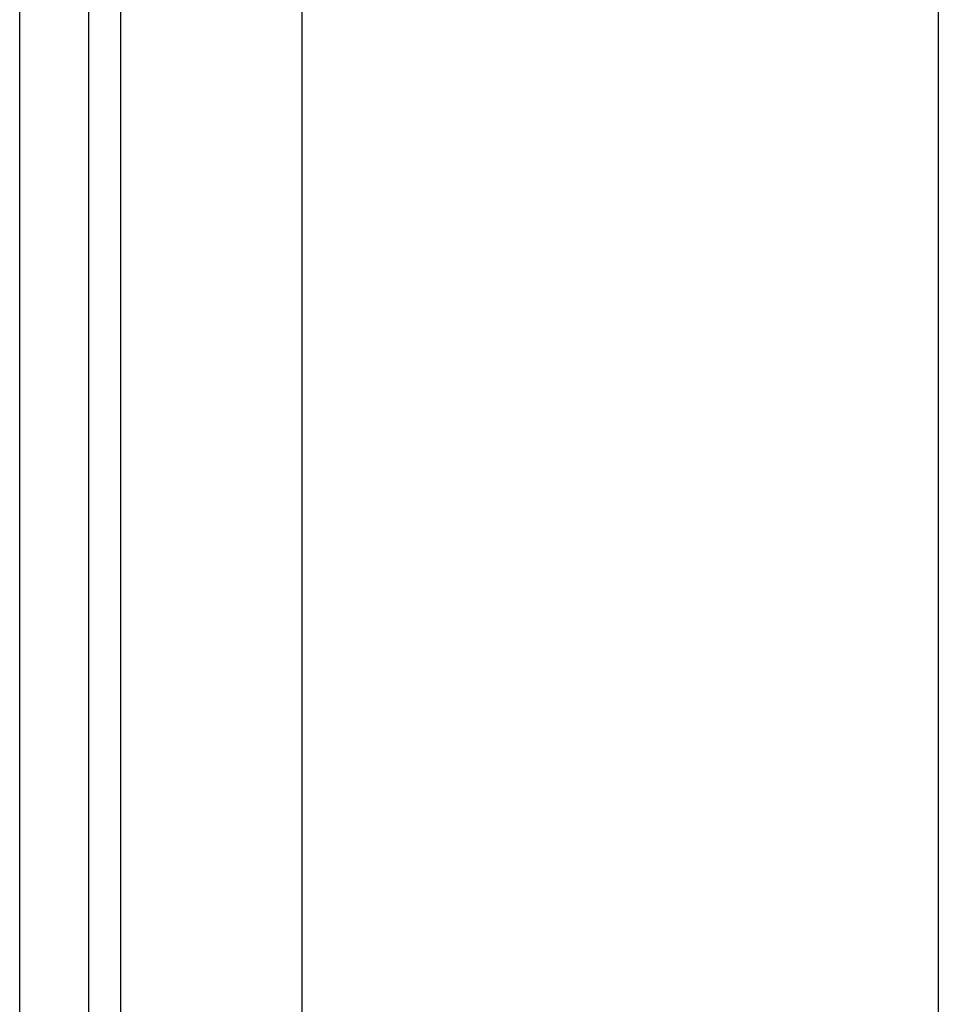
# Model space of a CAD drawing. Header units: inches. Extents: x 19 to 626, y 56 to 294.
# Tile 132 of 256: x 84.71 to 85.612, y 180.083 to 181.05. Entities that reach past the tile are written whole.
import ezdxf

# ---------------------------------------------------------------- set-up
doc = ezdxf.new("R2010")
doc.units = ezdxf.units.IN
doc.header["$MEASUREMENT"] = 0
doc.layers.add('Visible Edges(ANSI)', color=7, linetype='Continuous', lineweight=25)
doc.layers.add('Visible Tangent Edges(ANSI)', color=7, linetype='Continuous', lineweight=25)

msp = doc.modelspace()

# ---------------------------------------------------------------- linework, layer by layer
at = {"layer": 'Visible Edges(ANSI)'}
for p, q in [((84.70994, 161.28642), (84.70994, 197.88942)), ((84.77794, 161.28642), (84.77794, 197.88942)), ((84.98744, 179.75126), (84.98744, 197.28442)), ((85.61244, 197.28442), (85.61244, 179.91328))]:
    msp.add_line(p, q, dxfattribs=at)
at = {"layer": 'Visible Tangent Edges(ANSI)'}
msp.add_line((84.80894, 197.88942), (84.80894, 161.16942), dxfattribs=at)

doc.saveas('drawing.dxf')
